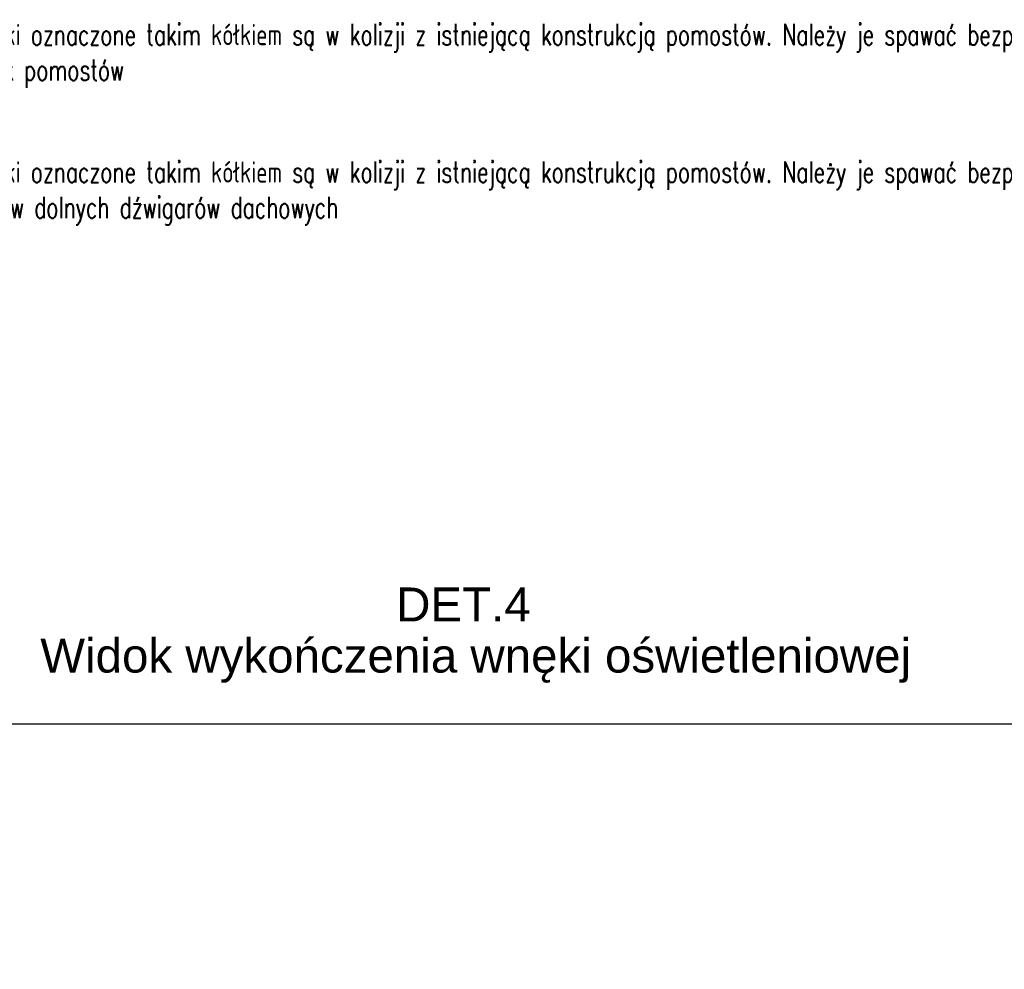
# Model space of a CAD drawing. Header units: millimetres. Extents: x -34919 to 306996, y -293018 to -145733.
# Tile 7 of 256: x -24437 to -12851, y -191200 to -180029. Entities that reach past the tile are written whole.
import ezdxf

# ---------------------------------------------------------------- set-up
doc = ezdxf.new("R2010")
doc.units = ezdxf.units.MM
doc.header["$LTSCALE"] = 3
doc.linetypes.add('DASHDOT', pattern=[25.4, 12.7, -6.35, 0, -6.35])
doc.layers.add('stezenia', color=4, linetype='Continuous')
doc.layers.add('STĘŻENIA_OPIS', color=4, linetype='Continuous')
doc.styles.add('NOVE3', font='romans.shx', dxfattribs={"width": 0.7})
doc.styles.get("Standard").update_dxf_attribs({"font": 'arial.ttf', "height": 25})
picture_1 = doc.add_image_def('image1.jpg', size_in_pixel=(1754, 1240))

msp = doc.modelspace()

# ---------------------------------------------------------------- texts
at = {"color": 20, "char_height": 300, "width": 16331.01415, "attachment_point": 1, "style": 'NOVE3'}
for s, insert in [('{\\H0.83333x;\\C3;Słupki oznaczone takim kółkiem są w kolizji z istniejącą konstrukcją pomostów. Należy je spawać bezpośrednio do\\Pbelek pomostów}', (-25105.724, -180079.023)), ('{\\H0.83333x;\\C3;Słupki oznaczone takim kółkiem są w kolizji z istniejącą konstrukcją pomostów. Należy je spawać bezpośrednio do\\Ppasów dolnych dźwigarów dachowych}', (-25105.724, -181695.698))]:
    msp.add_mtext(s, dxfattribs=dict(at, insert=insert))
at = {"layer": 'STĘŻENIA_OPIS', "linetype": 'DASHDOT', "char_height": 400, "attachment_point": 1}
for s, insert in [('{\\farial|b0|i0|c238|p34;DET.4}', (-20006.698, -186708.292)), ('{\\farial|b0|i0|c238|p34;Widok wykończenia wnęki oświetleniowej}', (-24194.853, -187308.981))]:
    msp.add_mtext(s, dxfattribs=dict(at, insert=insert))

# ---------------------------------------------------------------- pictures from other files: only their frames are drawn
at = {"layer": 'stezenia', "color": 6}
image = msp.add_image(picture_1, insert=(-29060.346, -202132.155), size_in_units=(19550.034, 13821.005), dxfattribs=at)
image.dxf.flags = 7

doc.saveas('drawing.dxf')
